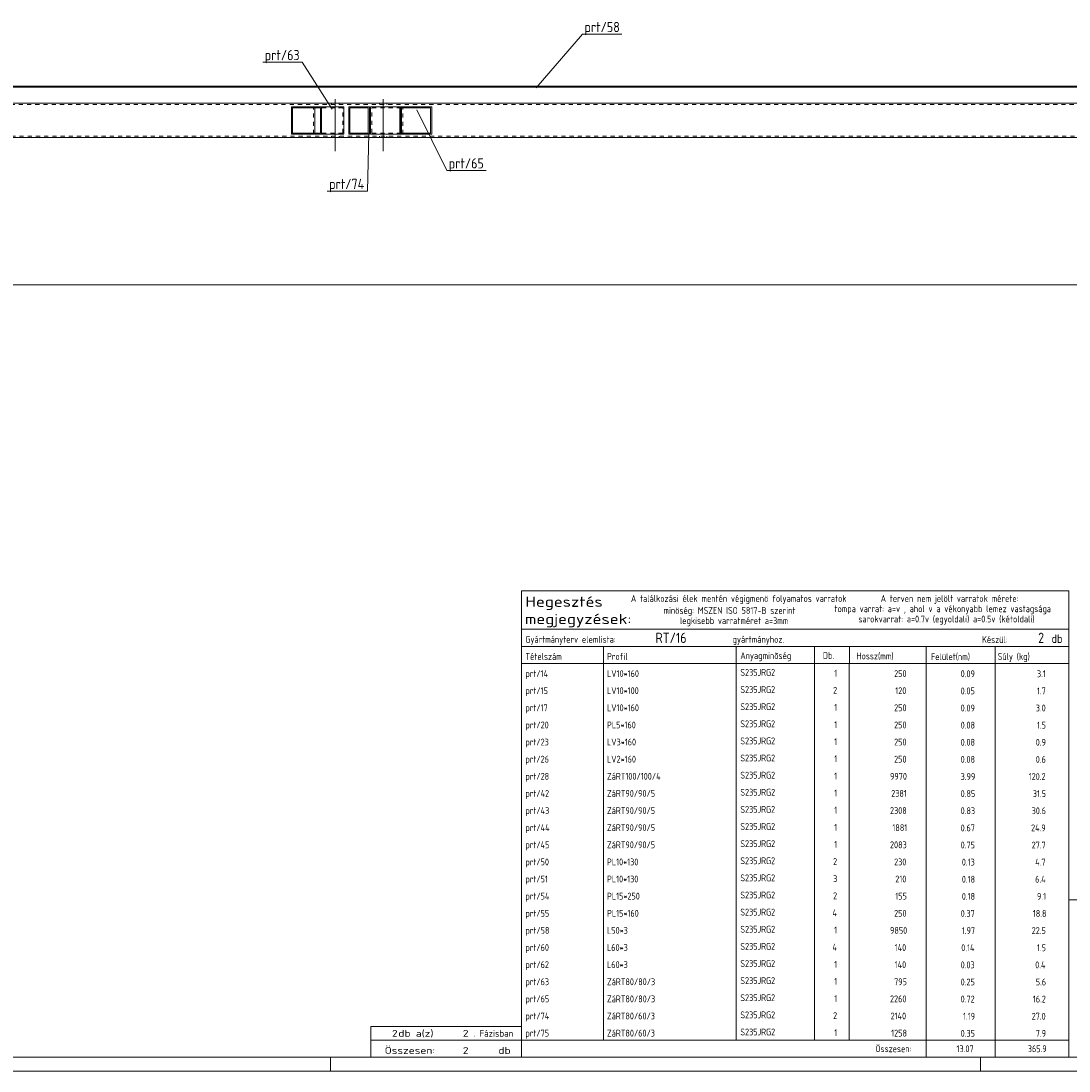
# Model space of a CAD drawing. Header units: millimetres. Extents: x 1 to 1188, y 1 to 840.
# Tile 4 of 6: x 718 to 1024, y 1 to 308. Entities that reach past the tile are written whole.
import ezdxf

# ---------------------------------------------------------------- set-up
doc = ezdxf.new("R2010")
doc.units = ezdxf.units.MM
doc.header["$LTSCALE"] = 0.6
doc.linetypes.add('XKITLINE00', pattern=[0])
doc.linetypes.add('XKITLINE02', pattern=[4, 2, -2])
for name, color, linetype, lineweight in [('Bolt', 7, 'Continuous', 0), ('DrawingSheet', 5, 'Continuous', 0), ('OtherObjectType', 1, 'Continuous', 0), ('Part', 2, 'Continuous', 0), ('PartMark', 3, 'Continuous', 0), ('Z-DIMENSIONS', 1, 'Continuous', 0)]:
    doc.layers.add(name, color=color, linetype=linetype, lineweight=lineweight)
doc.styles.add('ISOCPEUR', font='ISOCPEUR.TTF')

msp = doc.modelspace()

# ---------------------------------------------------------------- linework, layer by layer
at = {"layer": 'Bolt', "color": 4, "linetype": 'XKITLINE00', "lineweight": 0}
for p, q in [((808.3, 283.75), (808.3, 283.35)), ((809.4, 285), (809.4, 269.75)), ((810.5, 283.75), (810.5, 283.35)), ((822.3, 283.75), (822.3, 283.35)), ((823.4, 285), (823.4, 269.75)), ((824.5, 283.75), (824.5, 283.35)), ((808.3, 274.15), (808.3, 273.75)), ((810.5, 274.15), (810.5, 273.75)), ((822.3, 274.15), (822.3, 273.75)), ((824.5, 274.15), (824.5, 273.75))]:
    msp.add_line(p, q, dxfattribs=at)
at = {"layer": 'DrawingSheet', "color": 3, "linetype": 'XKITLINE00', "lineweight": 0}
msp.add_line((5, 5), (1184, 5), dxfattribs=at)
at = {"layer": 'DrawingSheet', "color": 2, "linetype": 'XKITLINE00', "lineweight": 0}
for p, q in [((808, 1), (808, 5)), ((998, 1), (998, 5)), ((1, 1), (1188, 1))]:
    msp.add_line(p, q, dxfattribs=at)
at = {"layer": 'OtherObjectType', "color": 7, "linetype": 'XKITLINE00', "lineweight": 0}
for p, q in [((863.84, 130.06), (863.84, 141.31)), ((863.84, 141.31), (1023.84, 141.31)), ((1023.84, 141.31), (1023.84, 130.06)), ((863.84, 130.06), (1023.84, 130.06)), ((863.84, 130.06), (1023.84, 130.06)), ((863.84, 130.06), (863.84, 125.06)), ((1023.84, 130.06), (1023.84, 125.06)), ((863.84, 125.06), (1023.84, 125.06)), ((863.84, 125.06), (863.84, 120.06)), ((887.84, 125.06), (887.84, 120.06)), ((926.61, 120.06), (926.61, 125.06)), ((949.5, 125.06), (949.5, 120.06)), ((959.7, 125.06), (959.7, 120.18)), ((982.15, 125.06), (982.15, 120.06)), ((1002.33, 125.06), (1002.33, 120.06)), ((1023.84, 125.06), (1023.84, 120.06)), ((863.84, 120.06), (1023.84, 120.06)), ((863.84, 120.06), (863.84, 115.06)), ((887.84, 120.06), (887.84, 115.06)), ((926.61, 115.06), (926.61, 120.06)), ((949.5, 120.06), (949.5, 115.06)), ((959.67, 120.06), (959.67, 115.06)), ((982.18, 120.06), (982.18, 115.06)), ((1002.33, 120.06), (1002.33, 115.06)), ((1023.84, 120.06), (1023.84, 115.06)), ((863.84, 115.06), (863.84, 110.06)), ((887.84, 115.06), (887.84, 110.06)), ((926.61, 110.06), (926.61, 115.06)), ((949.5, 115.06), (949.5, 110.06)), ((959.67, 115.06), (959.67, 110.06)), ((982.18, 115.06), (982.18, 110.06)), ((1002.33, 115.06), (1002.33, 110.06)), ((1023.84, 115.06), (1023.84, 110.06)), ((863.84, 110.06), (863.84, 105.06)), ((887.84, 110.06), (887.84, 105.06)), ((926.61, 105.06), (926.61, 110.06)), ((949.5, 110.06), (949.5, 105.06)), ((959.67, 110.05), (959.67, 105.05)), ((982.18, 110.06), (982.18, 105.06)), ((1002.33, 110.06), (1002.33, 105.06)), ((1023.84, 110.06), (1023.84, 105.06)), ((863.84, 105.05), (863.84, 100.05)), ((887.84, 105.05), (887.84, 100.05)), ((926.61, 100.05), (926.61, 105.05)), ((949.5, 105.05), (949.5, 100.05)), ((959.67, 105.05), (959.67, 100.05)), ((982.18, 105.05), (982.18, 100.05)), ((1002.33, 105.05), (1002.33, 100.05)), ((1023.84, 105.05), (1023.84, 100.05)), ((863.84, 100.05), (863.84, 95.05)), ((887.84, 100.05), (887.84, 95.05)), ((926.61, 95.05), (926.61, 100.05)), ((949.5, 100.05), (949.5, 95.05)), ((959.67, 100.05), (959.67, 95.05)), ((982.18, 100.05), (982.18, 95.05)), ((1002.33, 100.05), (1002.33, 95.05)), ((1023.84, 100.05), (1023.84, 95.05)), ((863.84, 95.05), (863.84, 90.05)), ((887.84, 95.05), (887.84, 90.05)), ((926.61, 90.05), (926.61, 95.05)), ((949.5, 95.05), (949.5, 90.05)), ((959.67, 95.05), (959.67, 90.05)), ((982.18, 95.05), (982.18, 90.05)), ((1002.33, 95.05), (1002.33, 90.05)), ((1023.84, 95.05), (1023.84, 90.05)), ((863.84, 90.05), (863.84, 85.05)), ((887.84, 90.05), (887.84, 85.05)), ((926.61, 85.05), (926.61, 90.05)), ((949.5, 90.05), (949.5, 85.05)), ((959.67, 90.04), (959.67, 85.04)), ((982.18, 90.05), (982.18, 85.05)), ((1002.33, 90.05), (1002.33, 85.05)), ((1023.84, 90.05), (1023.84, 85.05)), ((863.84, 85.04), (863.84, 80.04)), ((887.84, 85.04), (887.84, 80.04)), ((926.61, 80.04), (926.61, 85.04)), ((949.5, 85.04), (949.5, 80.04)), ((959.67, 85.04), (959.67, 80.04)), ((982.18, 85.04), (982.18, 80.04)), ((1002.33, 85.04), (1002.33, 80.04)), ((1023.84, 85.04), (1023.84, 80.04)), ((863.84, 80.04), (863.84, 75.04)), ((887.84, 80.04), (887.84, 75.04)), ((926.61, 75.04), (926.61, 80.04)), ((949.5, 80.04), (949.5, 75.04)), ((959.67, 80.04), (959.67, 75.04)), ((982.18, 80.04), (982.18, 75.04)), ((1002.33, 80.04), (1002.33, 75.04)), ((1023.84, 80.04), (1023.84, 75.04)), ((863.84, 75.04), (863.84, 70.04)), ((887.84, 75.04), (887.84, 70.04)), ((926.61, 70.04), (926.61, 75.04)), ((949.5, 75.04), (949.5, 70.04)), ((959.67, 75.03), (959.67, 70.03)), ((982.18, 75.04), (982.18, 70.04)), ((1002.33, 75.04), (1002.33, 70.04)), ((1023.84, 75.04), (1023.84, 70.04)), ((863.84, 70.03), (863.84, 65.03)), ((887.84, 70.03), (887.84, 65.03)), ((926.61, 65.03), (926.61, 70.03)), ((949.5, 70.03), (949.5, 65.03)), ((959.67, 70.03), (959.67, 65.03)), ((982.18, 70.03), (982.18, 65.03)), ((1002.33, 70.03), (1002.33, 65.03)), ((1023.84, 70.03), (1023.84, 65.03)), ((863.84, 65.03), (863.84, 60.03)), ((887.84, 65.03), (887.84, 60.03)), ((926.61, 60.03), (926.61, 65.03)), ((949.5, 65.03), (949.5, 60.03)), ((959.67, 65.03), (959.67, 60.03)), ((982.18, 65.03), (982.18, 60.03)), ((1002.33, 65.03), (1002.33, 60.03)), ((1023.84, 65.03), (1023.84, 60.03)), ((863.84, 60.03), (863.84, 55.03)), ((887.84, 60.03), (887.84, 55.03)), ((926.61, 55.03), (926.61, 60.03)), ((949.5, 60.03), (949.5, 55.03)), ((959.67, 60.03), (959.67, 55.03)), ((982.18, 60.03), (982.18, 55.03)), ((1002.33, 60.03), (1002.33, 55.03)), ((1023.84, 60.03), (1023.84, 55.03)), ((863.84, 55.03), (863.84, 50.03)), ((887.84, 55.03), (887.84, 50.03)), ((926.61, 50.03), (926.61, 55.03)), ((949.5, 55.03), (949.5, 50.03)), ((959.67, 55.02), (959.67, 50.02)), ((982.18, 55.03), (982.18, 50.03)), ((1002.33, 55.03), (1002.33, 50.03)), ((1023.84, 55.03), (1023.84, 50.03)), ((863.84, 50.02), (863.84, 45.02)), ((887.84, 50.02), (887.84, 45.02)), ((926.61, 45.02), (926.61, 50.02)), ((949.5, 50.02), (949.5, 45.02)), ((959.67, 50.02), (959.67, 45.02)), ((982.18, 50.02), (982.18, 45.02)), ((1002.33, 50.02), (1002.33, 45.02)), ((1023.84, 51.05), (1023.84, 6.75)), ((1023.84, 51.05), (1184, 51.05)), ((1023.84, 50.02), (1023.84, 45.02)), ((863.84, 45.02), (863.84, 40.02)), ((887.84, 45.02), (887.84, 40.02)), ((926.61, 40.02), (926.61, 45.02)), ((949.5, 45.02), (949.5, 40.02)), ((959.67, 45.02), (959.67, 40.02)), ((982.18, 45.02), (982.18, 40.02)), ((1002.33, 45.02), (1002.33, 40.02)), ((1023.84, 45.02), (1023.84, 40.02)), ((863.84, 40.02), (863.84, 35.02)), ((887.84, 40.02), (887.84, 35.02)), ((926.61, 35.02), (926.61, 40.02)), ((949.5, 40.02), (949.5, 35.02)), ((959.67, 40.01), (959.67, 35.01)), ((982.18, 40.02), (982.18, 35.02)), ((1002.33, 40.02), (1002.33, 35.02)), ((1023.84, 40.02), (1023.84, 35.02)), ((863.84, 35.01), (863.84, 30.01)), ((887.84, 35.01), (887.84, 30.01)), ((926.61, 30.01), (926.61, 35.01)), ((949.5, 35.01), (949.5, 30.01)), ((959.67, 35.01), (959.67, 30.01)), ((982.18, 35.01), (982.18, 30.01)), ((1002.33, 35.01), (1002.33, 30.01)), ((1023.84, 35.01), (1023.84, 30.01)), ((863.84, 30.01), (863.84, 25.01)), ((887.84, 30.01), (887.84, 25.01)), ((926.61, 25.01), (926.61, 30.01)), ((949.5, 30.01), (949.5, 25.01)), ((959.67, 30.01), (959.67, 25.01)), ((982.18, 30.01), (982.18, 25.01)), ((1002.33, 30.01), (1002.33, 25.01)), ((1023.84, 30.01), (1023.84, 25.01)), ((863.84, 25.01), (863.84, 20.01)), ((887.84, 25.01), (887.84, 20.01)), ((926.61, 20.01), (926.61, 25.01)), ((949.5, 25.01), (949.5, 20.01)), ((959.67, 25.01), (959.67, 20.01)), ((982.18, 25.01), (982.18, 20.01)), ((1002.33, 25.01), (1002.33, 20.01)), ((1023.84, 25.01), (1023.84, 20.01)), ((863.84, 20.01), (863.84, 15.01)), ((887.84, 20.01), (887.84, 15.01)), ((926.61, 15.01), (926.61, 20.01)), ((949.5, 20.01), (949.5, 15.01)), ((959.67, 20), (959.67, 15)), ((982.18, 20.01), (982.18, 15.01)), ((1002.33, 20.01), (1002.33, 15.01)), ((1023.84, 20.01), (1023.84, 15.01)), ((819.84, 10), (819.84, 14)), ((819.84, 14), (863.84, 14)), ((863.84, 15), (863.84, 10)), ((863.84, 10), (863.84, 14)), ((887.84, 15), (887.84, 10)), ((926.61, 10), (926.61, 15)), ((949.5, 15), (949.5, 10)), ((959.67, 15), (959.67, 10)), ((982.18, 15), (982.18, 10)), ((1002.33, 15), (1002.33, 10)), ((1023.84, 15), (1023.84, 10)), ((819.84, 10), (863.84, 10)), ((819.85, 5.02), (819.84, 9.99)), ((819.84, 9.98), (863.74, 9.98)), ((863.84, 10), (1023.84, 10)), ((863.84, 10), (863.84, 5)), ((982.19, 10), (982.19, 5)), ((1002.31, 10), (1002.31, 5)), ((1023.84, 10), (1023.84, 5)), ((819.89, 5.03), (863.79, 5.03)), ((863.84, 5), (1023.84, 5))]:
    msp.add_line(p, q, dxfattribs=at)
at = {"layer": 'Part', "color": 2, "linetype": 'XKITLINE00', "lineweight": 0}
for p, q in [((1088.9, 288.45), (258.45, 288.45)), ((525.99, 288.75), (1088.9, 288.75)), ((97.9, 283.75), (1094.9, 283.75)), ((796.57, 274.75), (796.57, 282.75)), ((796.57, 282.75), (811.92, 282.75)), ((796.9, 275.05), (796.9, 282.45)), ((805.09, 282.45), (796.9, 282.45)), ((803.4, 275.05), (803.4, 282.45)), ((805.09, 275.05), (805.09, 282.45)), ((805.42, 282.75), (805.42, 274.75)), ((811.92, 282.75), (811.92, 274.75)), ((819.37, 282.75), (813.37, 282.75)), ((813.37, 282.75), (813.37, 274.75)), ((819.07, 282.45), (813.67, 282.45)), ((813.67, 282.45), (813.67, 275.05)), ((819.07, 275.05), (819.07, 282.45)), ((819.37, 274.75), (819.37, 282.75)), ((819.75, 282.75), (837.64, 282.75)), ((819.75, 274.75), (819.75, 282.75)), ((828.24, 274.75), (828.24, 282.75)), ((828.59, 275.05), (828.59, 282.45)), ((828.59, 282.45), (837.29, 282.45)), ((828.81, 275.05), (828.81, 282.45)), ((837.29, 275.05), (837.29, 282.45)), ((837.64, 282.75), (837.64, 274.75)), ((97.9, 273.75), (1094.9, 273.75)), ((811.92, 274.75), (796.57, 274.75)), ((796.9, 275.05), (805.09, 275.05)), ((813.37, 274.75), (819.37, 274.75)), ((819.07, 275.05), (813.67, 275.05)), ((819.75, 274.75), (837.64, 274.75)), ((837.29, 275.05), (828.59, 275.05))]:
    msp.add_line(p, q, dxfattribs=at)
at = {"layer": 'Part', "color": 7, "linetype": 'XKITLINE02', "lineweight": 0}
for p, q in [((1094.9, 283.35), (97.9, 283.35)), ((1088.9, 283.75), (103.9, 283.75)), ((803.07, 274.75), (803.07, 282.75)), ((811.59, 282.45), (805.09, 282.45)), ((811.59, 282.45), (805.09, 282.45)), ((811.59, 275.05), (811.59, 282.45)), ((828.59, 282.45), (820.11, 282.45)), ((820.11, 275.05), (820.11, 282.45)), ((829.16, 274.75), (829.16, 282.75)), ((97.9, 274.15), (1094.9, 274.15)), ((811.59, 275.05), (805.09, 275.05)), ((828.59, 275.05), (820.11, 275.05))]:
    msp.add_line(p, q, dxfattribs=at)
at = {"layer": 'PartMark', "color": 7, "linetype": 'XKITLINE00', "lineweight": 0}
for p, q in [((868.12, 288.31), (881.66, 303.94)), ((881.66, 303.94), (893.17, 303.94)), ((788.19, 295.74), (799.7, 295.74)), ((808.48, 282.05), (799.7, 295.74)), ((833.24, 281.86), (841.98, 264.1)), ((819.19, 274.97), (818.78, 258.08)), ((841.98, 264.1), (853.49, 264.1)), ((807.01, 258.08), (818.78, 258.08))]:
    msp.add_line(p, q, dxfattribs=at)
at = {"layer": 'Z-DIMENSIONS', "color": 7, "linetype": 'XKITLINE00', "lineweight": 0}
for p, q in [((967.89, 283.75), (254.95, 283.75)), ((967.89, 273.75), (254.95, 273.75)), ((967.89, 273.75), (254.95, 273.75)), ((97.9, 230.7), (1094.9, 230.7))]:
    msp.add_line(p, q, dxfattribs=at)

# ---------------------------------------------------------------- texts
at = {"layer": 'OtherObjectType', "color": 7, "style": 'ISOCPEUR'}
for s, height, width, p in [('Hegesztés', 3, 1.19, (864.99, 136.62)), ('A találkozási élek mentén végigmenö folyamatos varratok', 2, 0.85, (895.84, 138.06)), ('A terven nem jelölt varratok mérete:', 2, 0.85, (968.86, 138.06)), ('megjegyzések:', 3, 1.19, (864.84, 131.56)), ('minöség: MSZEN ISO 5817-B szerint', 2, 0.85, (905.34, 134.56)), ('tompa varrat: a=v , ahol v a vékonyabb lemez vastagsága', 2, 0.85, (955.34, 135.06)), ('legkisebb varratméret a=3mm', 2, 0.85, (910.16, 131.56)), ('sarokvarrat: a=0.7v (egyoldali) a=0.5v (kétoldali)', 2, 0.85, (962.34, 132.06)), ('Gyártmányterv elemlista:                               gyártmányhoz.', 2, 0.85, (864.99, 126.12)), ('Készül:', 2, 0.85, (998.47, 126.06)), ('db', 2.5, 0.85, (1018.84, 126.06)), ('Tételszám', 2, 0.85, (864.99, 121.12)), ('Profil', 2, 0.85, (888.84, 121.12)), ('Anyagminõség', 2, 0.85, (927.83, 121.35)), ('Db.', 2, 0.85, (951.96, 121.41)), ('Hossz(mm)', 2, 0.85, (961.78, 121.26)), ('Felület(nm)', 2, 0.85, (983.56, 121.06)), ('Súly (kg)', 2, 0.85, (1003.05, 121.12)), ('2', 2, 1.211571, (825.99, 11)), ('db a(z)', 2, 1.211571, (827.84, 11)), ('2', 2, 1.211571, (846.7, 11)), ('. Fázisban', 2, 0.935, (849.84, 11)), ('Összesen:            db', 2, 1.211571, (823.84, 6)), ('2', 2, 1.211571, (846.7, 6)), ('Összesen:', 2, 0.85, (967.33, 6.5))]:
    msp.add_text(s, height=height, dxfattribs=dict(at, width=width)).set_placement(p)
at = {"layer": 'OtherObjectType', "color": 5, "style": 'ISOCPEUR', "width": 0.85}
for s, height, p in [('RT/16', 3, (903.03, 126.06)), ('2', 3, (1014.89, 126.06)), ('prt/14', 2, (864.99, 116.12)), ('LV10*160', 2, (888.84, 116.12)), ('S235JRG2', 2, (927.83, 116.46)), ('1', 2, (955.28, 116.23)), ('250', 2, (972.78, 116.12)), ('0.09', 2, (992.23, 116.06)), ('3.1', 2, (1014.54, 116.06)), ('prt/15', 2, (864.99, 111.12)), ('LV10*100', 2, (888.84, 111.12)), ('S235JRG2', 2, (927.83, 111.46)), ('2', 2, (954.94, 111.23)), ('120', 2, (973.13, 111.12)), ('0.05', 2, (992.23, 111.06)), ('1.7', 2, (1014.54, 111.06)), ('prt/17', 2, (864.99, 106.12)), ('LV10*160', 2, (888.84, 106.12)), ('S235JRG2', 2, (927.83, 106.46)), ('1', 2, (955.28, 106.22)), ('250', 2, (972.78, 106.12)), ('0.09', 2, (992.23, 106.05)), ('3.0', 2, (1014.19, 106.05)), ('prt/20', 2, (864.99, 101.11)), ('PL5*160', 2, (888.84, 101.11)), ('S235JRG2', 2, (927.83, 101.45)), ('1', 2, (955.28, 101.22)), ('250', 2, (972.78, 101.11)), ('0.08', 2, (992.23, 101.05)), ('1.5', 2, (1014.54, 101.05)), ('prt/23', 2, (864.99, 96.11)), ('LV3*160', 2, (888.84, 96.11)), ('S235JRG2', 2, (927.83, 96.45)), ('1', 2, (955.28, 96.22)), ('250', 2, (972.78, 96.11)), ('0.08', 2, (992.23, 96.05)), ('0.9', 2, (1014.19, 96.05)), ('prt/26', 2, (864.99, 91.11)), ('LV2*160', 2, (888.84, 91.11)), ('S235JRG2', 2, (927.83, 91.45)), ('1', 2, (955.28, 91.22)), ('250', 2, (972.78, 91.11)), ('0.08', 2, (992.23, 91.05)), ('0.6', 2, (1014.19, 91.05)), ('prt/28', 2, (864.99, 86.11)), ('ZáRT100/100/4', 2, (888.84, 86.11)), ('S235JRG2', 2, (927.83, 86.44)), ('1', 2, (955.28, 86.21)), ('9970', 2, (971.58, 86.11)), ('3.99', 2, (992.23, 86.04)), ('120.2', 2, (1012.13, 86.04)), ('prt/42', 2, (864.99, 81.1)), ('ZáRT90/90/5', 2, (888.84, 81.1)), ('S235JRG2', 2, (927.83, 81.44)), ('1', 2, (955.28, 81.21)), ('2381', 2, (971.92, 81.1)), ('0.85', 2, (992.23, 81.04)), ('31.5', 2, (1013.33, 81.04)), ('prt/43', 2, (864.99, 76.1)), ('ZáRT90/90/5', 2, (888.84, 76.1)), ('S235JRG2', 2, (927.83, 76.44)), ('1', 2, (955.28, 76.21)), ('2308', 2, (971.58, 76.1)), ('0.83', 2, (992.23, 76.04)), ('30.6', 2, (1012.99, 76.04)), ('prt/44', 2, (864.99, 71.1)), ('ZáRT90/90/5', 2, (888.84, 71.1)), ('S235JRG2', 2, (927.83, 71.44)), ('1', 2, (955.28, 71.2)), ('1881', 2, (972.27, 71.1)), ('0.67', 2, (992.23, 71.03)), ('24.9', 2, (1012.82, 71.03)), ('prt/45', 2, (864.99, 66.09)), ('ZáRT90/90/5', 2, (888.84, 66.09)), ('S235JRG2', 2, (927.83, 66.43)), ('1', 2, (955.28, 66.2)), ('2083', 2, (971.58, 66.09)), ('0.75', 2, (992.23, 66.03)), ('27.7', 2, (1012.99, 66.03)), ('prt/50', 2, (864.99, 61.09)), ('PL10*130', 2, (888.84, 61.09)), ('S235JRG2', 2, (927.83, 61.43)), ('2', 2, (954.94, 61.2)), ('230', 2, (972.78, 61.09)), ('0.13', 2, (992.58, 61.03)), ('4.7', 2, (1014.02, 61.03)), ('S235JRG2', 2, (927.83, 56.43)), ('prt/51', 2, (864.99, 56.09)), ('PL10*130', 2, (888.84, 56.09)), ('3', 2, (954.94, 56.2)), ('210', 2, (973.13, 56.09)), ('0.18', 2, (992.58, 56.03)), ('6.4', 2, (1014.02, 56.03)), ('prt/54', 2, (864.99, 51.09)), ('PL15*250', 2, (888.84, 51.09)), ('S235JRG2', 2, (927.83, 51.42)), ('2', 2, (954.94, 51.19)), ('155', 2, (973.13, 51.09)), ('0.18', 2, (992.58, 51.02)), ('9.1', 2, (1014.54, 51.02)), ('prt/55', 2, (864.99, 46.08)), ('PL15*160', 2, (888.84, 46.08)), ('S235JRG2', 2, (927.83, 46.42)), ('4', 2, (954.76, 46.19)), ('250', 2, (972.78, 46.08)), ('0.37', 2, (992.23, 46.02)), ('18.8', 2, (1013.33, 46.02)), ('prt/58', 2, (864.99, 41.08)), ('L50*3', 2, (888.84, 41.08)), ('S235JRG2', 2, (927.83, 41.42)), ('1', 2, (955.28, 41.19)), ('9850', 2, (971.58, 41.08)), ('1.97', 2, (992.58, 41.02)), ('22.5', 2, (1012.99, 41.02)), ('prt/60', 2, (864.99, 36.08)), ('L60*3', 2, (888.84, 36.08)), ('S235JRG2', 2, (927.83, 36.42)), ('4', 2, (954.76, 36.18)), ('140', 2, (972.95, 36.08)), ('0.14', 2, (992.4, 36.01)), ('1.5', 2, (1014.54, 36.01)), ('prt/62', 2, (864.99, 31.07)), ('L60*3', 2, (888.84, 31.07)), ('S235JRG2', 2, (927.83, 31.41)), ('1', 2, (955.28, 31.18)), ('140', 2, (972.95, 31.07)), ('0.03', 2, (992.23, 31.01)), ('0.4', 2, (1014.02, 31.01)), ('prt/63', 2, (864.99, 26.07)), ('ZáRT80/80/3', 2, (888.84, 26.07)), ('S235JRG2', 2, (927.83, 26.41)), ('1', 2, (955.28, 26.18)), ('795', 2, (972.78, 26.07)), ('0.25', 2, (992.23, 26.01)), ('5.6', 2, (1014.19, 26.01)), ('prt/65', 2, (864.99, 21.07)), ('ZáRT80/80/3', 2, (888.84, 21.07)), ('S235JRG2', 2, (927.83, 21.41)), ('1', 2, (955.28, 21.18)), ('2260', 2, (971.58, 21.07)), ('0.72', 2, (992.23, 21.01)), ('16.2', 2, (1013.33, 21.01)), ('ZáRT80/60/3', 2, (888.84, 16.07)), ('S235JRG2', 2, (927.83, 16.4)), ('prt/74', 2, (864.99, 16.07)), ('2', 2, (954.94, 16.17)), ('2140', 2, (971.75, 16.07)), ('1.19', 2, (992.92, 16)), ('27.0', 2, (1012.99, 16)), ('prt/75', 2, (864.99, 11.06)), ('ZáRT80/60/3', 2, (888.84, 11.06)), ('S235JRG2', 2, (927.83, 11.4)), ('1', 2, (955.28, 11.17)), ('1258', 2, (971.92, 11.06)), ('0.35', 2, (992.23, 11)), ('7.9', 2, (1014.19, 11)), ('13.07', 2, (991.03, 6.5)), ('365.9', 2, (1011.86, 6.5))]:
    msp.add_text(s, height=height, dxfattribs=at).set_placement(p)
at = {"layer": 'PartMark', "color": 3, "style": 'ISOCPEUR', "width": 0.85}
for s, p in [('prt/58', (882.26, 304.54)), ('prt/63', (788.79, 296.34)), ('prt/65', (842.58, 264.7)), ('prt/74', (807.61, 258.68))]:
    msp.add_text(s, height=3, dxfattribs=at).set_placement(p)

doc.saveas('drawing.dxf')
